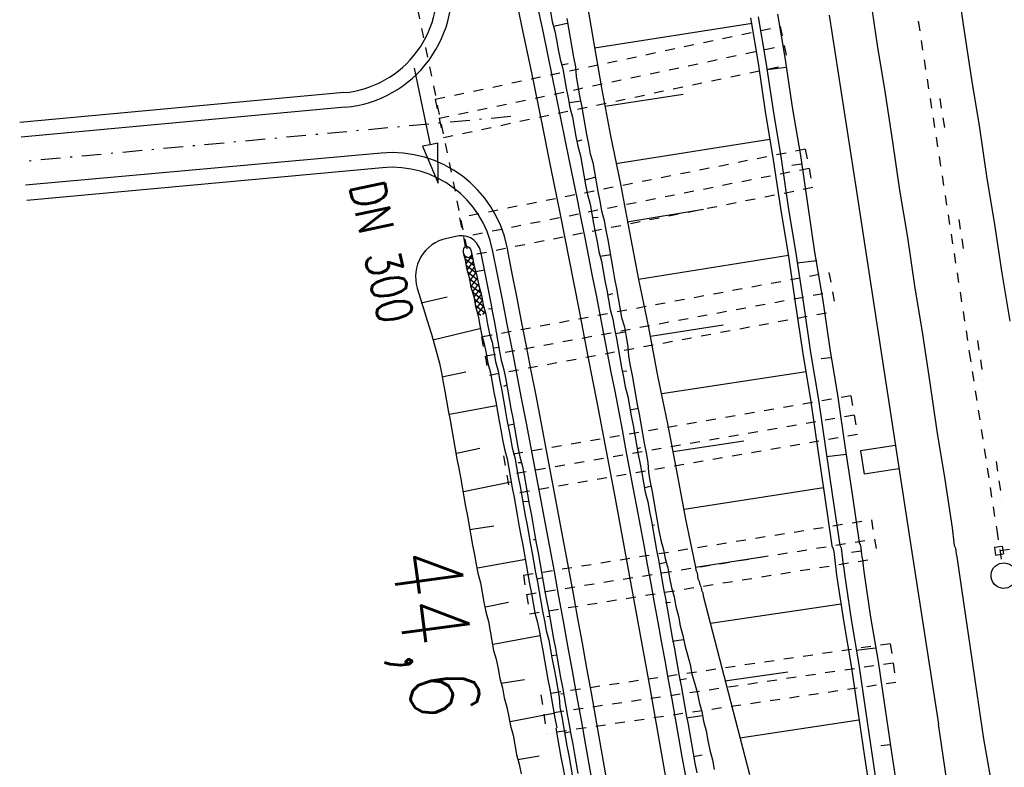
# Model space of a CAD drawing. Extents: x 447693 to 448165, y 439527 to 440695.
# Tile 64 of 88: x 447806 to 447856, y 440287 to 440325. Entities that reach past the tile are written whole.
import ezdxf

# ---------------------------------------------------------------- set-up
doc = ezdxf.new("R2010")
doc.units = 0
doc.header["$LTSCALE"] = 2
doc.header["$MEASUREMENT"] = 0
for name, pattern in [('ACAD_ISO03W100', [0.5, 0.25, -0.25]), ('ACAD_ISO05W100', [0.5, 0.25, -0.25]), ('ACAD_ISO10W100W', [0.5, 0.25, -0.25]), ('AUSGEZOGEN', [0]), ('PUNKTX2', [0.5, 0.25, -0.25]), ('STRICHLINIEX2', [0.5, 0.25, -0.25]), ('STRICHPUNKT', [1, 0.5, -0.25, 0, -0.25])]:
    doc.linetypes.add(name, pattern=pattern)
doc.layers.get('0').update_dxf_attribs({"linetype": 'AUSGEZOGEN'})
for name, color, linetype in [('DB-Bahnachse', 7, 'CONTINUOUS'), ('DB-Gleisachse', 7, 'CONTINUOUS'), ('DB-GRABEN', 15, 'AUSGEZOGEN'), ('DB-HZV-Stützscheiben', 15, 'CONTINUOUS'), ('DB-Ingenieurbauwerke', 15, 'CONTINUOUS'), ('DB-Wegboeschungen', 15, 'CONTINUOUS'), ('DB-Wegdurchlässe', 15, 'CONTINUOUS'), ('DB-Wege', 15, 'CONTINUOUS')]:
    doc.layers.add(name, color=color, linetype=linetype)
doc.styles.add('ROMANS', font='romans.shx', dxfattribs={"width": 0.8})

# ---------------------------------------------------------------- blocks, each defined once
blk = doc.blocks.new('*X373')
at = {"color": 0, "linetype": 'ByBlock'}
for p, q in [((-597914, -142533), (-598294, -142153)), ((-598250, -142272), (-598120, -142142)), ((-598205, -142545), (-597784, -142124)), ((-597620, -142509), (-597993, -142135)), ((-597872, -142531), (-597415, -142074)), ((-597341, -142470), (-597697, -142114)), ((-597518, -142495), (-597066, -142043)), ((-597047, -142445), (-597418, -142074)), ((-597155, -142450), (-596732, -142027)), ((-596742, -142432), (-597128, -142046)), ((-596823, -142436), (-596361, -141974)), ((-596462, -142394), (-596823, -142032)), ((-596180, -142358), (-596539, -141999)), ((-596463, -142394), (-596016, -141948)), ((-595875, -142345), (-596260, -141960)), ((-596105, -142355), (-595677, -141926)), ((-595582, -142319), (-595956, -141945)), ((-595773, -142341), (-595306, -141874)), ((-595304, -142279), (-595659, -141924)), ((-595408, -142294), (-595236, -142122)), ((-595246, -142019), (-595381, -141884)), ((-598219, -142546), (-598284, -142481))]:
    blk.add_line(p, q, dxfattribs=at)

msp = doc.modelspace()

# ---------------------------------------------------------------- linework, layer by layer
at = {"layer": 'DB-Bahnachse', "linetype": 'ACAD_ISO10W100W'}
for p, q in [((447851.602, 440325.63), (447852.977, 440316.732)), ((447852.977, 440316.732), (447854.366, 440307.735)), ((447854.366, 440307.735), (447855.767, 440298.639)), ((447855.767, 440298.639), (447856.025, 440296.956))]:
    msp.add_line(p, q, dxfattribs=at)
at = {"layer": 'DB-Bahnachse', "linetype": 'Continuous'}
msp.add_ellipse((447856.124, 440296.313), major_axis=(0.46, 0.46), ratio=1, start_param=4.061899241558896, end_param=10.34508454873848, dxfattribs=at)
at = {"layer": 'DB-Gleisachse', "linetype": 'Continuous'}
for p, q in [((447853.765, 440326.458), (447854.109, 440324.132)), ((447849.319, 440325.745), (447849.663, 440323.42)), ((447854.109, 440324.132), (447854.472, 440321.658)), ((447849.663, 440323.42), (447850.076, 440320.952)), ((447854.472, 440321.658), (447854.884, 440319.191)), ((447850.076, 440320.952), (447850.439, 440318.478)), ((447854.884, 440319.191), (447855.247, 440316.717)), ((447850.439, 440318.478), (447850.802, 440316.004)), ((447855.247, 440316.717), (447855.66, 440314.249)), ((447850.802, 440316.004), (447851.208, 440313.586)), ((447855.66, 440314.249), (447856.023, 440311.775)), ((447851.208, 440313.586), (447851.571, 440311.112)), ((447856.023, 440311.775), (447856.435, 440309.307)), ((447851.571, 440311.112), (447851.983, 440308.644)), ((447851.983, 440308.644), (447852.346, 440306.17)), ((447852.346, 440306.17), (447852.709, 440303.696)), ((447852.709, 440303.696), (447853.121, 440301.228)), ((447853.121, 440301.228), (447853.484, 440298.754)), ((447853.484, 440298.754), (447853.503, 440298.605)), ((447853.503, 440298.605), (447853.522, 440298.456)), ((447853.522, 440298.456), (447853.541, 440298.308)), ((447853.541, 440298.308), (447853.559, 440298.159)), ((447853.559, 440298.159), (447853.578, 440298.01)), ((447853.578, 440298.01), (447853.597, 440297.861)), ((447853.597, 440297.861), (447853.665, 440297.719)), ((447853.665, 440297.719), (447853.684, 440297.57)), ((447853.684, 440297.57), (447853.703, 440297.421)), ((447853.703, 440297.421), (447853.722, 440297.272)), ((447853.722, 440297.272), (447854.066, 440294.947)), ((447854.066, 440294.947), (447854.41, 440292.622)), ((447854.41, 440292.622), (447854.754, 440290.296)), ((447854.754, 440290.296), (447855.098, 440287.971)), ((447855.098, 440287.971), (447855.492, 440285.652))]:
    msp.add_line(p, q, dxfattribs=at)
at = {"layer": 'DB-GRABEN', "linetype": 'Continuous'}
for p, q in [((447834.795, 440325.825), (447835.188, 440323.506)), ((447843.187, 440324.819), (447843.581, 440322.5)), ((447843.584, 440324.869), (447843.977, 440322.55)), ((447844.576, 440324.995), (447844.969, 440322.676)), ((447843.274, 440324.528), (447835.22, 440323.258)), ((447835.188, 440323.506), (447835.576, 440321.237)), ((447843.581, 440322.5), (447843.943, 440320.026)), ((447843.977, 440322.55), (447844.34, 440320.076)), ((447845.02, 440322.279), (447844.028, 440322.153)), ((447844.969, 440322.676), (447845.326, 440320.251)), ((447835.576, 440321.237), (447836.038, 440318.776)), ((447835.744, 440320.301), (447839.75, 440320.908)), ((447845.326, 440320.251), (447845.739, 440317.783)), ((447843.943, 440320.026), (447844.356, 440317.558)), ((447844.34, 440320.076), (447844.753, 440317.608)), ((447836.038, 440318.776), (447836.549, 440316.32)), ((447844.175, 440318.594), (447836.319, 440317.35)), ((447845.739, 440317.783), (447846.101, 440315.309)), ((447844.356, 440317.558), (447844.719, 440315.084)), ((447844.753, 440317.608), (447845.116, 440315.134)), ((447845.795, 440317.337), (447845.299, 440317.274)), ((447836.549, 440316.32), (447837.012, 440313.859)), ((447846.101, 440315.309), (447846.464, 440312.835)), ((447836.893, 440314.398), (447840.793, 440315.042)), ((447844.719, 440315.084), (447845.131, 440312.617)), ((447845.116, 440315.134), (447845.528, 440312.667)), ((447837.012, 440313.859), (447837.467, 440311.447)), ((447845.125, 440312.666), (447837.467, 440311.447)), ((447845.528, 440312.667), (447845.891, 440310.193)), ((447846.464, 440312.835), (447846.877, 440310.368)), ((447845.131, 440312.617), (447845.494, 440310.143)), ((447846.57, 440312.395), (447845.578, 440312.27)), ((447837.467, 440311.447), (447837.979, 440308.992)), ((447845.494, 440310.143), (447845.857, 440307.669)), ((447845.891, 440310.193), (447846.254, 440307.719)), ((447846.877, 440310.368), (447847.24, 440307.894)), ((447837.979, 440308.992), (447838.441, 440306.53)), ((447838.085, 440308.552), (447841.793, 440309.121)), ((447845.857, 440307.669), (447846.27, 440305.201)), ((447846.254, 440307.719), (447846.66, 440305.3)), ((447847.24, 440307.894), (447847.652, 440305.426)), ((447847.296, 440307.447), (447846.8, 440307.384)), ((447846.026, 440306.732), (447838.659, 440305.6)), ((447838.441, 440306.53), (447838.953, 440304.075)), ((447846.27, 440305.201), (447846.632, 440302.727)), ((447846.66, 440305.3), (447847.023, 440302.826)), ((447847.652, 440305.426), (447848.015, 440302.952)), ((447838.953, 440304.075), (447839.409, 440301.663)), ((447839.234, 440302.649), (447842.843, 440303.206)), ((447846.632, 440302.727), (447846.989, 440300.302)), ((447847.023, 440302.826), (447847.386, 440300.352)), ((447848.015, 440302.952), (447848.378, 440300.478)), ((447848.071, 440302.505), (447847.079, 440302.38)), ((447839.409, 440301.663), (447839.871, 440299.202)), ((447846.926, 440300.798), (447839.808, 440299.698)), ((447846.989, 440300.302), (447847.352, 440297.828)), ((447847.386, 440300.352), (447847.749, 440297.878)), ((447848.378, 440300.478), (447848.741, 440298.004)), ((447839.871, 440299.202), (447840.383, 440296.746)), ((447847.352, 440297.828), (447847.42, 440297.686)), ((447847.42, 440297.686), (447847.439, 440297.537)), ((447847.749, 440297.878), (447847.817, 440297.736)), ((447847.817, 440297.736), (447847.836, 440297.587)), ((447847.836, 440297.587), (447847.855, 440297.438)), ((447848.847, 440297.564), (447848.351, 440297.501)), ((447848.741, 440298.004), (447848.809, 440297.861)), ((447848.809, 440297.861), (447848.828, 440297.712)), ((447848.828, 440297.712), (447848.847, 440297.564)), ((447848.847, 440297.564), (447848.866, 440297.415)), ((447840.383, 440296.746), (447843.892, 440297.29)), ((447847.439, 440297.537), (447847.458, 440297.388)), ((447847.458, 440297.388), (447847.477, 440297.239)), ((447847.477, 440297.239), (447847.495, 440297.09)), ((447847.495, 440297.09), (447847.514, 440296.942)), ((447847.855, 440297.438), (447847.874, 440297.289)), ((447847.874, 440297.289), (447847.892, 440297.141)), ((447847.892, 440297.141), (447847.911, 440296.992)), ((447848.866, 440297.415), (447848.884, 440297.266)), ((447848.884, 440297.266), (447848.903, 440297.117)), ((447848.903, 440297.117), (447848.922, 440296.968)), ((447840.383, 440296.746), (447840.401, 440296.598)), ((447840.401, 440296.598), (447840.47, 440296.455)), ((447847.514, 440296.942), (447847.533, 440296.793)), ((447847.533, 440296.793), (447847.552, 440296.644)), ((447847.552, 440296.644), (447847.571, 440296.495)), ((447847.911, 440296.992), (447847.93, 440296.843)), ((447847.93, 440296.843), (447847.949, 440296.694)), ((447847.949, 440296.694), (447847.968, 440296.545)), ((447848.922, 440296.968), (447848.941, 440296.819)), ((447848.941, 440296.819), (447848.96, 440296.671)), ((447848.96, 440296.671), (447848.978, 440296.522)), ((447840.47, 440296.455), (447840.489, 440296.306)), ((447840.489, 440296.306), (447840.507, 440296.157)), ((447840.507, 440296.157), (447840.576, 440296.015)), ((447847.571, 440296.495), (447847.589, 440296.346)), ((447847.589, 440296.346), (447847.934, 440294.021)), ((447847.968, 440296.545), (447847.986, 440296.396)), ((447847.986, 440296.396), (447848.33, 440294.071)), ((447848.978, 440296.522), (447849.323, 440294.197)), ((447840.576, 440296.015), (447840.595, 440295.866)), ((447840.595, 440295.866), (447840.663, 440295.723)), ((447840.667, 440295.69), (447840.682, 440295.575)), ((447840.682, 440295.575), (447840.75, 440295.432)), ((447840.75, 440295.432), (447840.769, 440295.283)), ((447840.769, 440295.283), (447841.361, 440292.989)), ((447847.827, 440294.864), (447841.149, 440293.87)), ((447848.33, 440294.071), (447848.724, 440291.752)), ((447849.323, 440294.197), (447849.71, 440291.927)), ((447847.934, 440294.021), (447848.327, 440291.702)), ((447841.361, 440292.989), (447841.947, 440290.745)), ((447849.573, 440292.615), (447848.581, 440292.49)), ((447848.327, 440291.702), (447848.671, 440289.377)), ((447848.724, 440291.752), (447849.068, 440289.427)), ((447849.71, 440291.927), (447850.054, 440289.602)), ((447841.872, 440290.937), (447845.09, 440291.394)), ((447841.947, 440290.745), (447842.539, 440288.451)), ((447850.054, 440289.602), (447850.398, 440287.277)), ((447848.671, 440289.377), (447849.015, 440287.052)), ((447849.068, 440289.427), (447849.412, 440287.102)), ((447848.728, 440288.931), (447842.645, 440288.011)), ((447842.539, 440288.451), (447843.131, 440286.157)), ((447850.348, 440287.674), (447849.852, 440287.611)), ((447849.015, 440287.052), (447849.36, 440284.727)), ((447849.412, 440287.102), (447849.756, 440284.777)), ((447850.398, 440287.277), (447850.742, 440284.952))]:
    msp.add_line(p, q, dxfattribs=at)
at = {"layer": 'DB-HZV-Stützscheiben', "linetype": 'PUNKTX2'}
for p, q in [((447827.088, 440320.657), (447844.7, 440324.377)), ((447844.7, 440324.377), (447845.113, 440322.42)), ((447827.501, 440318.7), (447845.113, 440322.42)), ((447827.088, 440320.657), (447827.501, 440318.7)), ((447852.859, 440320.688), (447853.17, 440318.713)), ((447845.987, 440318.099), (447828.33, 440314.599)), ((447845.987, 440318.099), (447846.376, 440316.137)), ((447846.376, 440316.137), (447828.719, 440312.637)), ((447828.33, 440314.599), (447828.719, 440312.637)), ((447853.825, 440314.508), (447854.132, 440312.532)), ((447829.495, 440308.526), (447847.194, 440311.804)), ((447847.194, 440311.804), (447847.558, 440309.838)), ((447829.859, 440306.559), (447847.558, 440309.838)), ((447829.447, 440308.517), (447829.811, 440306.551)), ((447854.78, 440308.332), (447855.087, 440306.355)), ((447848.32, 440305.495), (447830.581, 440302.439)), ((447848.32, 440305.495), (447848.659, 440303.524)), ((447848.659, 440303.524), (447830.921, 440300.468)), ((447830.581, 440302.439), (447830.921, 440300.468)), ((447855.731, 440302.15), (447856.034, 440300.173)), ((447831.589, 440296.338), (447849.365, 440299.173)), ((447849.365, 440299.173), (447849.68, 440297.198)), ((447831.904, 440294.363), (447849.68, 440297.198)), ((447831.589, 440296.338), (447831.904, 440294.363)), ((447850.329, 440292.837), (447832.519, 440290.225)), ((447850.329, 440292.837), (447850.619, 440290.858)), ((447850.619, 440290.858), (447832.809, 440288.246)), ((447832.488, 440290.221), (447832.778, 440288.242))]:
    msp.add_line(p, q, dxfattribs=at)
at = {"layer": 'DB-HZV-Stützscheiben', "linetype": 'ACAD_ISO05W100'}
for p, q in [((447827.295, 440319.678), (447844.906, 440323.399)), ((447846.181, 440317.118), (447828.525, 440313.618)), ((447829.677, 440307.543), (447847.376, 440310.821)), ((447848.49, 440304.51), (447830.751, 440301.453)), ((447831.747, 440295.35), (447849.522, 440298.185)), ((447850.474, 440291.848), (447832.664, 440289.236))]:
    msp.add_line(p, q, dxfattribs=at)
at = {"layer": 'DB-Ingenieurbauwerke', "linetype": 'Continuous'}
for p, q in [((447847.204, 440324.95), (447848.58, 440316.052)), ((447848.579, 440316.054), (447849.968, 440307.057)), ((447849.968, 440307.058), (447851.368, 440297.962)), ((447850.596, 440302.96), (447848.816, 440302.69)), ((447848.816, 440302.69), (447848.996, 440301.504)), ((447850.775, 440301.774), (447848.996, 440301.504)), ((447851.368, 440297.964), (447852.788, 440288.719)), ((447855.656, 440297.763), (447856.052, 440297.819)), ((447855.656, 440297.763), (447855.712, 440297.367)), ((447856.052, 440297.819), (447856.108, 440297.423)), ((447855.712, 440297.367), (447856.108, 440297.423)), ((447854.167, 440279.394), (447852.788, 440288.719))]:
    msp.add_line(p, q, dxfattribs=at)
at = {"layer": 'DB-Ingenieurbauwerke', "linetype": 'ACAD_ISO03W100'}
msp.add_line((447855.926, 440297.599), (447864.75, 440298.939), dxfattribs=at)
at = {"layer": 'DB-Wegboeschungen', "linetype": 'Continuous'}
for p, q in [((447832.972, 440325.121), (447833.061, 440324.626)), ((447833.801, 440324.785), (447833.89, 440324.29)), ((447833.061, 440324.626), (447833.2, 440324.136)), ((447833.13, 440324.381), (447833.82, 440324.536)), ((447833.89, 440324.29), (447833.979, 440323.796)), ((447833.2, 440324.136), (447833.285, 440323.691)), ((447833.979, 440323.796), (447834.068, 440323.301)), ((447833.285, 440323.691), (447833.374, 440323.197)), ((447834.068, 440323.301), (447834.157, 440322.807)), ((447833.374, 440323.197), (447833.463, 440322.702)), ((447834.157, 440322.807), (447834.246, 440322.312)), ((447833.463, 440322.702), (447833.602, 440322.211)), ((447833.536, 440322.407), (447833.881, 440322.484)), ((447833.602, 440322.211), (447833.691, 440321.717)), ((447834.246, 440322.312), (447834.285, 440321.814)), ((447833.691, 440321.717), (447833.78, 440321.222)), ((447834.285, 440321.814), (447834.374, 440321.319)), ((447833.78, 440321.222), (447833.869, 440320.728)), ((447834.374, 440321.319), (447834.463, 440320.825)), ((447833.869, 440320.728), (447833.958, 440320.233)), ((447834.463, 440320.825), (447834.552, 440320.33)), ((447833.938, 440320.482), (447834.533, 440320.579)), ((447833.958, 440320.233), (447834.097, 440319.743)), ((447834.552, 440320.33), (447834.641, 440319.836)), ((447834.097, 440319.743), (447834.186, 440319.248)), ((447834.641, 440319.836), (447834.73, 440319.341)), ((447834.186, 440319.248), (447834.275, 440318.754)), ((447834.73, 440319.341), (447834.819, 440318.847)), ((447834.275, 440318.754), (447834.364, 440318.259)), ((447834.819, 440318.847), (447834.908, 440318.352)), ((447834.344, 440318.508), (447834.59, 440318.578)), ((447834.364, 440318.259), (447834.503, 440317.768)), ((447834.908, 440318.352), (447834.997, 440317.857)), ((447834.503, 440317.768), (447834.592, 440317.274)), ((447834.997, 440317.857), (447835.132, 440317.417)), ((447834.592, 440317.274), (447834.681, 440316.779)), ((447835.132, 440317.417), (447835.221, 440316.922)), ((447834.681, 440316.779), (447834.77, 440316.285)), ((447834.75, 440316.534), (447835.241, 440316.673)), ((447835.221, 440316.922), (447835.311, 440316.428)), ((447834.77, 440316.285), (447834.859, 440315.79)), ((447835.311, 440316.428), (447835.4, 440315.933)), ((447834.859, 440315.79), (447834.998, 440315.3)), ((447835.4, 440315.933), (447835.489, 440315.439)), ((447834.998, 440315.3), (447835.087, 440314.805)), ((447835.489, 440315.439), (447835.578, 440314.944)), ((447835.087, 440314.805), (447835.176, 440314.311)), ((447835.578, 440314.944), (447835.717, 440314.453)), ((447835.103, 440314.606), (447835.402, 440314.629)), ((447835.176, 440314.311), (447835.261, 440313.866)), ((447835.717, 440314.453), (447835.806, 440313.959)), ((447828.219, 440313.659), (447827.672, 440313.545)), ((447835.261, 440313.866), (447835.35, 440313.371)), ((447835.806, 440313.959), (447835.895, 440313.464)), ((447835.35, 440313.371), (447835.439, 440312.877)), ((447835.895, 440313.464), (447835.984, 440312.97)), ((447828.595, 440312.539), (447828.537, 440312.807)), ((447828.928, 440312.89), (447828.994, 440312.57)), ((447829.404, 440312.876), (447829.929, 440310.237)), ((447835.439, 440312.877), (447835.578, 440312.386)), ((447835.509, 440312.631), (447836.053, 440312.724)), ((447835.984, 440312.97), (447836.073, 440312.475)), ((447828.595, 440312.539), (447828.684, 440312.044)), ((447828.994, 440312.57), (447829.079, 440312.126)), ((447835.578, 440312.386), (447835.667, 440311.892)), ((447836.073, 440312.475), (447836.162, 440311.981)), ((447828.684, 440312.044), (447828.823, 440311.554)), ((447829.079, 440312.126), (447829.218, 440311.635)), ((447829.597, 440311.916), (447829.152, 440311.831)), ((447835.667, 440311.892), (447835.756, 440311.397)), ((447836.162, 440311.981), (447836.251, 440311.486)), ((447828.823, 440311.554), (447828.912, 440311.059)), ((447829.218, 440311.635), (447829.307, 440311.141)), ((447829.307, 440311.141), (447829.446, 440310.65)), ((447835.756, 440311.397), (447835.845, 440310.903)), ((447836.251, 440311.486), (447836.34, 440310.992)), ((447826.17, 440310.998), (447826.76, 440309.084)), ((447828.912, 440311.059), (447829.051, 440310.569)), ((447829.446, 440310.65), (447829.535, 440310.155)), ((447835.845, 440310.903), (447835.934, 440310.408)), ((447835.915, 440310.657), (447836.16, 440310.727)), ((447836.34, 440310.992), (447836.429, 440310.497)), ((447826.367, 440310.257), (447827.697, 440310.562)), ((447829.051, 440310.569), (447829.14, 440310.074)), ((447829.535, 440310.155), (447829.673, 440309.665)), ((447829.929, 440310.237), (447830.018, 440309.742)), ((447835.934, 440310.408), (447836.024, 440309.913)), ((447836.429, 440310.497), (447836.518, 440310.002)), ((447829.14, 440310.074), (447829.279, 440309.584)), ((447829.673, 440309.665), (447829.763, 440309.17)), ((447829.953, 440309.937), (447829.803, 440309.926)), ((447830.018, 440309.742), (447830.108, 440309.247)), ((447836.024, 440309.913), (447836.162, 440309.423)), ((447836.518, 440310.002), (447836.607, 440309.508)), ((447829.279, 440309.584), (447829.368, 440309.089)), ((447829.763, 440309.17), (447829.852, 440308.676)), ((447830.108, 440309.247), (447830.197, 440308.753)), ((447836.162, 440309.423), (447836.251, 440308.928)), ((447836.607, 440309.508), (447836.746, 440309.017)), ((447826.76, 440309.084), (447826.895, 440308.644)), ((447826.895, 440308.644), (447827.034, 440308.153)), ((447829.429, 440308.943), (447826.968, 440308.349)), ((447829.368, 440309.089), (447829.453, 440308.644)), ((447829.453, 440308.644), (447829.592, 440308.154)), ((447829.852, 440308.676), (447829.987, 440308.235)), ((447830.197, 440308.753), (447830.286, 440308.258)), ((447836.251, 440308.928), (447836.341, 440308.434)), ((447836.271, 440308.679), (447836.766, 440308.768)), ((447836.746, 440309.017), (447836.835, 440308.523)), ((447827.034, 440308.153), (447827.173, 440307.662)), ((447829.592, 440308.154), (447829.681, 440307.659)), ((447829.987, 440308.235), (447830.076, 440307.74)), ((447830.286, 440308.258), (447830.375, 440307.764)), ((447836.341, 440308.434), (447836.43, 440307.939)), ((447836.835, 440308.523), (447836.924, 440308.028)), ((447827.173, 440307.662), (447827.312, 440307.172)), ((447829.681, 440307.659), (447829.77, 440307.165)), ((447830.359, 440307.963), (447830.06, 440307.94)), ((447830.076, 440307.74), (447830.165, 440307.246)), ((447830.375, 440307.764), (447830.46, 440307.319)), ((447836.43, 440307.939), (447836.519, 440307.445)), ((447836.924, 440308.028), (447836.963, 440307.53)), ((447827.312, 440307.172), (447827.401, 440306.677)), ((447829.77, 440307.165), (447829.909, 440306.674)), ((447830.165, 440307.246), (447830.304, 440306.755)), ((447830.46, 440307.319), (447830.599, 440306.829)), ((447836.519, 440307.445), (447836.608, 440306.95)), ((447836.963, 440307.53), (447837.052, 440307.035)), ((447827.401, 440306.677), (447827.49, 440306.183)), ((447827.416, 440306.478), (447828.651, 440306.725)), ((447829.909, 440306.674), (447829.998, 440306.179)), ((447830.304, 440306.755), (447830.393, 440306.261)), ((447830.599, 440306.829), (447830.688, 440306.334)), ((447836.608, 440306.95), (447836.697, 440306.456)), ((447836.673, 440306.755), (447836.873, 440306.77)), ((447837.052, 440307.035), (447837.141, 440306.541)), ((447827.49, 440306.183), (447827.575, 440305.738)), ((447829.998, 440306.179), (447830.087, 440305.685)), ((447830.393, 440306.261), (447830.482, 440305.766)), ((447830.688, 440306.334), (447830.777, 440305.839)), ((447836.697, 440306.456), (447836.786, 440305.961)), ((447837.141, 440306.541), (447837.231, 440306.046)), ((447827.575, 440305.738), (447827.664, 440305.244)), ((447830.087, 440305.685), (447830.176, 440305.19)), ((447830.482, 440305.766), (447830.571, 440305.272)), ((447830.711, 440306.035), (447830.566, 440305.973)), ((447830.777, 440305.839), (447830.866, 440305.345)), ((447836.786, 440305.961), (447836.925, 440305.47)), ((447837.231, 440306.046), (447837.32, 440305.552)), ((447827.664, 440305.244), (447827.753, 440304.749)), ((447830.176, 440305.19), (447830.265, 440304.696)), ((447830.571, 440305.272), (447830.66, 440304.777)), ((447830.866, 440305.345), (447830.955, 440304.85)), ((447836.925, 440305.47), (447837.014, 440304.976)), ((447837.32, 440305.552), (447837.409, 440305.057)), ((447827.753, 440304.749), (447827.842, 440304.254)), ((447830.192, 440304.991), (447827.819, 440304.554)), ((447830.265, 440304.696), (447830.354, 440304.201)), ((447830.66, 440304.777), (447830.749, 440304.282)), ((447830.955, 440304.85), (447831.044, 440304.356)), ((447837.014, 440304.976), (447837.103, 440304.481)), ((447837.029, 440304.777), (447837.474, 440304.862)), ((447837.409, 440305.057), (447837.498, 440304.563)), ((447827.842, 440304.254), (447827.931, 440303.76)), ((447830.354, 440304.201), (447830.439, 440303.757)), ((447830.749, 440304.282), (447830.838, 440303.788)), ((447831.044, 440304.356), (447831.133, 440303.861)), ((447837.103, 440304.481), (447837.192, 440303.987)), ((447837.498, 440304.563), (447837.587, 440304.068)), ((447827.931, 440303.76), (447828.02, 440303.265)), ((447830.439, 440303.757), (447830.528, 440303.262)), ((447831.117, 440304.061), (447830.822, 440303.987)), ((447830.838, 440303.788), (447830.923, 440303.343)), ((447831.133, 440303.861), (447831.222, 440303.367)), ((447837.192, 440303.987), (447837.281, 440303.492)), ((447837.587, 440304.068), (447837.676, 440303.573)), ((447828.02, 440303.265), (447828.109, 440302.771)), ((447830.528, 440303.262), (447830.617, 440302.767)), ((447830.923, 440303.343), (447831.012, 440302.849)), ((447831.222, 440303.367), (447831.311, 440302.872)), ((447837.281, 440303.492), (447837.37, 440302.998)), ((447837.676, 440303.573), (447837.765, 440303.079)), ((447828.109, 440302.771), (447828.198, 440302.276)), ((447828.175, 440302.575), (447829.359, 440302.819)), ((447830.617, 440302.767), (447830.756, 440302.277)), ((447831.012, 440302.849), (447831.151, 440302.358)), ((447831.311, 440302.872), (447831.4, 440302.378)), ((447837.37, 440302.998), (447837.459, 440302.503)), ((447837.436, 440302.802), (447837.581, 440302.864)), ((447837.765, 440303.079), (447837.854, 440302.584)), ((447828.198, 440302.276), (447828.287, 440301.782)), ((447830.756, 440302.277), (447830.845, 440301.782)), ((447831.151, 440302.358), (447831.24, 440301.864)), ((447831.4, 440302.378), (447831.539, 440301.887)), ((447837.459, 440302.503), (447837.548, 440302.009)), ((447837.854, 440302.584), (447837.943, 440302.09)), ((447837.943, 440302.09), (447837.982, 440301.591)), ((447828.287, 440301.782), (447828.373, 440301.337)), ((447830.845, 440301.782), (447830.934, 440301.288)), ((447831.24, 440301.864), (447831.329, 440301.369)), ((447831.474, 440302.083), (447831.324, 440302.071)), ((447831.539, 440301.887), (447831.624, 440301.442)), ((447837.548, 440302.009), (447837.633, 440301.564)), ((447837.982, 440301.591), (447838.071, 440301.097)), ((447828.373, 440301.337), (447828.462, 440300.843)), ((447830.95, 440301.088), (447828.531, 440300.597)), ((447830.934, 440301.288), (447831.023, 440300.793)), ((447831.329, 440301.369), (447831.418, 440300.874)), ((447831.624, 440301.442), (447831.713, 440300.948)), ((447837.633, 440301.564), (447837.722, 440301.069)), ((447838.071, 440301.097), (447838.16, 440300.602)), ((447828.462, 440300.843), (447828.551, 440300.348)), ((447831.023, 440300.793), (447831.112, 440300.299)), ((447831.418, 440300.874), (447831.507, 440300.38)), ((447831.713, 440300.948), (447831.802, 440300.453)), ((447837.722, 440301.069), (447837.811, 440300.575)), ((447837.792, 440300.824), (447838.137, 440300.901)), ((447838.16, 440300.602), (447838.249, 440300.108)), ((447828.551, 440300.348), (447828.64, 440299.853)), ((447831.112, 440300.299), (447831.201, 440299.804)), ((447831.507, 440300.38), (447831.596, 440299.885)), ((447831.83, 440300.104), (447831.581, 440300.085)), ((447831.802, 440300.453), (447831.891, 440299.959)), ((447837.811, 440300.575), (447837.95, 440300.084)), ((447837.95, 440300.084), (447838.039, 440299.59)), ((447838.249, 440300.108), (447838.338, 440299.613)), ((447828.64, 440299.853), (447828.729, 440299.359)), ((447831.201, 440299.804), (447831.29, 440299.31)), ((447831.596, 440299.885), (447831.685, 440299.391)), ((447831.891, 440299.959), (447831.98, 440299.464)), ((447838.039, 440299.59), (447838.128, 440299.095)), ((447838.338, 440299.613), (447838.427, 440299.119)), ((447828.729, 440299.359), (447828.818, 440298.864)), ((447831.29, 440299.31), (447831.38, 440298.815)), ((447831.685, 440299.391), (447831.774, 440298.896)), ((447831.98, 440299.464), (447832.07, 440298.97)), ((447838.128, 440299.095), (447838.217, 440298.601)), ((447838.427, 440299.119), (447838.516, 440298.624)), ((447828.818, 440298.864), (447828.907, 440298.37)), ((447828.833, 440298.665), (447830.072, 440298.863)), ((447831.38, 440298.815), (447831.465, 440298.37)), ((447831.774, 440298.896), (447831.863, 440298.402)), ((447832.07, 440298.97), (447832.159, 440298.475)), ((447838.144, 440298.896), (447838.294, 440298.908)), ((447838.217, 440298.601), (447838.306, 440298.106)), ((447838.516, 440298.624), (447838.606, 440298.13)), ((447828.907, 440298.37), (447828.996, 440297.875)), ((447831.465, 440298.37), (447831.554, 440297.876)), ((447831.863, 440298.402), (447831.953, 440297.907)), ((447832.232, 440298.18), (447832.086, 440298.118)), ((447832.159, 440298.475), (447832.248, 440297.981)), ((447838.306, 440298.106), (447838.396, 440297.612)), ((447838.606, 440298.13), (447838.744, 440297.639)), ((447828.996, 440297.875), (447829.085, 440297.381)), ((447831.554, 440297.876), (447831.643, 440297.381)), ((447831.953, 440297.907), (447832.038, 440297.463)), ((447832.248, 440297.981), (447832.337, 440297.486)), ((447838.396, 440297.612), (447838.485, 440297.117)), ((447838.744, 440297.639), (447838.83, 440297.194)), ((447829.085, 440297.381), (447829.174, 440296.886)), ((447831.712, 440297.136), (447829.24, 440296.691)), ((447831.643, 440297.381), (447831.732, 440296.887)), ((447832.038, 440297.463), (447832.127, 440296.968)), ((447832.337, 440297.486), (447832.426, 440296.992)), ((447838.485, 440297.117), (447838.574, 440296.622)), ((447838.83, 440297.194), (447838.968, 440296.704)), ((447829.174, 440296.886), (447829.259, 440296.442)), ((447831.732, 440296.887), (447831.821, 440296.392)), ((447832.127, 440296.968), (447832.216, 440296.473)), ((447832.426, 440296.992), (447832.515, 440296.497)), ((447838.5, 440296.918), (447838.895, 440296.999)), ((447838.574, 440296.622), (447838.663, 440296.128)), ((447838.968, 440296.704), (447839.058, 440296.209)), ((447829.259, 440296.442), (447829.398, 440295.951)), ((447831.821, 440296.392), (447831.91, 440295.898)), ((447832.216, 440296.473), (447832.305, 440295.979)), ((447832.588, 440296.202), (447832.293, 440296.128)), ((447832.515, 440296.497), (447832.604, 440296.002)), ((447838.663, 440296.128), (447838.752, 440295.633)), ((447839.058, 440296.209), (447839.147, 440295.715)), ((447829.398, 440295.951), (447829.487, 440295.456)), ((447831.91, 440295.898), (447831.999, 440295.403)), ((447832.305, 440295.979), (447832.394, 440295.484)), ((447832.604, 440296.002), (447832.693, 440295.508)), ((447838.752, 440295.633), (447838.841, 440295.139)), ((447839.147, 440295.715), (447839.285, 440295.224)), ((447829.487, 440295.456), (447829.576, 440294.962)), ((447831.999, 440295.403), (447832.088, 440294.909)), ((447832.394, 440295.484), (447832.483, 440294.99)), ((447832.693, 440295.508), (447832.778, 440295.063)), ((447832.778, 440295.063), (447832.867, 440294.569)), ((447838.841, 440295.139), (447838.93, 440294.644)), ((447839.285, 440295.224), (447839.375, 440294.729)), ((447829.576, 440294.962), (447829.665, 440294.467)), ((447829.646, 440294.717), (447830.83, 440294.96)), ((447832.088, 440294.909), (447832.177, 440294.414)), ((447832.483, 440294.99), (447832.572, 440294.495)), ((447832.867, 440294.569), (447832.956, 440294.074)), ((447838.856, 440294.939), (447839.106, 440294.959)), ((447838.93, 440294.644), (447839.019, 440294.15)), ((447839.375, 440294.729), (447839.513, 440294.239)), ((447829.665, 440294.467), (447829.804, 440293.977)), ((447832.177, 440294.414), (447832.316, 440293.923)), ((447832.572, 440294.495), (447832.661, 440294.001)), ((447832.944, 440294.224), (447832.795, 440294.212)), ((447832.956, 440294.074), (447833.045, 440293.58)), ((447839.019, 440294.15), (447839.108, 440293.655)), ((447839.513, 440294.239), (447839.603, 440293.744)), ((447829.804, 440293.977), (447829.893, 440293.482)), ((447832.316, 440293.923), (447832.405, 440293.429)), ((447832.661, 440294.001), (447832.75, 440293.506)), ((447833.045, 440293.58), (447833.134, 440293.085)), ((447839.108, 440293.655), (447839.197, 440293.161)), ((447839.603, 440293.744), (447839.741, 440293.254)), ((447829.893, 440293.482), (447829.982, 440292.988)), ((447832.421, 440293.23), (447830.048, 440292.792)), ((447832.405, 440293.429), (447832.494, 440292.934)), ((447832.75, 440293.506), (447832.889, 440293.016)), ((447833.134, 440293.085), (447833.223, 440292.591)), ((447839.197, 440293.161), (447839.286, 440292.666)), ((447839.213, 440292.961), (447839.757, 440293.054)), ((447839.741, 440293.254), (447839.83, 440292.759)), ((447829.982, 440292.988), (447830.071, 440292.493)), ((447832.494, 440292.934), (447832.579, 440292.49)), ((447832.889, 440293.016), (447832.978, 440292.521)), ((447833.223, 440292.591), (447833.312, 440292.096)), ((447839.286, 440292.666), (447839.375, 440292.172)), ((447839.83, 440292.759), (447839.969, 440292.269)), ((447830.071, 440292.493), (447830.206, 440292.052)), ((447830.206, 440292.052), (447830.295, 440291.558)), ((447832.579, 440292.49), (447832.668, 440291.995)), ((447832.978, 440292.521), (447833.067, 440292.027)), ((447833.301, 440292.246), (447833.002, 440292.222)), ((447833.312, 440292.096), (447833.401, 440291.601)), ((447839.375, 440292.172), (447839.464, 440291.677)), ((447839.969, 440292.269), (447840.108, 440291.778)), ((447830.295, 440291.558), (447830.384, 440291.063)), ((447832.668, 440291.995), (447832.757, 440291.501)), ((447833.067, 440292.027), (447833.156, 440291.532)), ((447833.156, 440291.532), (447833.241, 440291.087)), ((447833.401, 440291.601), (447833.49, 440291.107)), ((447839.464, 440291.677), (447839.553, 440291.183)), ((447840.108, 440291.778), (447840.197, 440291.283)), ((447830.384, 440291.063), (447830.523, 440290.573)), ((447832.757, 440291.501), (447832.846, 440291.006)), ((447833.241, 440291.087), (447833.33, 440290.593)), ((447833.49, 440291.107), (447833.58, 440290.612)), ((447839.553, 440291.183), (447839.642, 440290.688)), ((447839.569, 440290.983), (447839.914, 440291.06)), ((447840.197, 440291.283), (447840.332, 440290.843)), ((447830.454, 440290.818), (447831.642, 440291.012)), ((447830.523, 440290.573), (447830.612, 440290.078)), ((447832.846, 440291.006), (447832.935, 440290.512)), ((447833.33, 440290.593), (447833.419, 440290.098)), ((447833.58, 440290.612), (447833.669, 440290.118)), ((447839.642, 440290.688), (447839.731, 440290.193)), ((447840.332, 440290.843), (447840.471, 440290.352)), ((447830.612, 440290.078), (447830.751, 440289.587)), ((447832.935, 440290.512), (447833.025, 440290.017)), ((447833.025, 440290.017), (447833.114, 440289.522)), ((447833.419, 440290.098), (447833.459, 440289.6)), ((447833.657, 440290.267), (447833.507, 440290.256)), ((447833.669, 440290.118), (447833.758, 440289.623)), ((447839.731, 440290.193), (447839.82, 440289.699)), ((447840.471, 440290.352), (447840.56, 440289.857)), ((447830.751, 440289.587), (447830.84, 440289.093)), ((447833.114, 440289.522), (447833.203, 440289.028)), ((447833.459, 440289.6), (447833.548, 440289.105)), ((447833.758, 440289.623), (447833.847, 440289.129)), ((447839.82, 440289.699), (447839.909, 440289.204)), ((447840.56, 440289.857), (447840.699, 440289.367)), ((447830.84, 440289.093), (447830.925, 440288.648)), ((447833.133, 440289.273), (447830.91, 440288.848)), ((447833.203, 440289.028), (447833.292, 440288.533)), ((447833.548, 440289.105), (447833.637, 440288.611)), ((447833.847, 440289.129), (447833.932, 440288.684)), ((447839.909, 440289.204), (447839.999, 440288.71)), ((447839.921, 440289.055), (447840.715, 440289.167)), ((447840.699, 440289.367), (447840.788, 440288.872)), ((447830.925, 440288.648), (447831.064, 440288.158)), ((447833.242, 440288.529), (447833.331, 440288.035)), ((447833.637, 440288.611), (447833.726, 440288.116)), ((447833.932, 440288.684), (447834.021, 440288.19)), ((447839.999, 440288.71), (447840.088, 440288.215)), ((447840.788, 440288.872), (447840.927, 440288.382)), ((447831.064, 440288.158), (447831.153, 440287.663)), ((447833.331, 440288.035), (447833.42, 440287.54)), ((447834.009, 440288.339), (447833.714, 440288.266)), ((447833.726, 440288.116), (447833.815, 440287.622)), ((447834.021, 440288.19), (447834.11, 440287.695)), ((447840.088, 440288.215), (447840.177, 440287.721)), ((447840.927, 440288.382), (447841.016, 440287.887)), ((447831.153, 440287.663), (447831.242, 440287.168)), ((447833.42, 440287.54), (447833.509, 440287.046)), ((447833.815, 440287.622), (447833.904, 440287.127)), ((447834.11, 440287.695), (447834.199, 440287.2)), ((447840.177, 440287.721), (447840.266, 440287.226)), ((447841.016, 440287.887), (447841.105, 440287.393)), ((447831.242, 440287.168), (447831.381, 440286.678)), ((447831.312, 440286.923), (447832.401, 440287.109)), ((447833.509, 440287.046), (447833.598, 440286.551)), ((447833.904, 440287.127), (447833.993, 440286.633)), ((447834.199, 440287.2), (447834.288, 440286.706)), ((447840.266, 440287.226), (447840.355, 440286.732)), ((447840.277, 440287.077), (447840.722, 440287.162)), ((447841.105, 440287.393), (447841.244, 440286.902)), ((447831.381, 440286.678), (447831.47, 440286.183)), ((447833.598, 440286.551), (447833.683, 440286.107)), ((447833.993, 440286.633), (447834.082, 440286.138)), ((447834.288, 440286.706), (447834.377, 440286.211)), ((447840.355, 440286.732), (447840.444, 440286.237)), ((447841.244, 440286.902), (447841.333, 440286.407))]:
    msp.add_line(p, q, dxfattribs=at)
for centre, major_axis, start_param, end_param in [((447828.423, 440312.68), (0.707, 0.707), 5.694376, 7.274435), ((447828.081, 440311.587), (1.982, 0.269), 1.641786, 3.306059)]:
    msp.add_ellipse(centre, major_axis=major_axis, ratio=1, start_param=start_param, end_param=end_param, dxfattribs=at)
at = {"layer": 'DB-Wegdurchlässe', "linetype": 'STRICHLINIEX2'}
msp.add_line((447825.785, 440327.214), (447828.794, 440312.555), dxfattribs=at)
at = {"layer": 'DB-Wegdurchlässe', "linetype": 'Continuous'}
for p, q in [((447826.018, 440322.245), (447826.831, 440318.329)), ((447826.831, 440318.329), (447826.44, 440318.248)), ((447826.44, 440318.248), (447827.238, 440316.371)), ((447827.223, 440318.41), (447826.831, 440318.329)), ((447827.238, 440316.371), (447827.223, 440318.41))]:
    msp.add_line(p, q, dxfattribs=at)
msp.add_ellipse((447828.732, 440312.848), major_axis=(-0.063, 0.293), ratio=0.666672, start_param=3.141593, end_param=9.424778, dxfattribs=at)
at = {"layer": 'DB-Wege', "linetype": 'Continuous'}
for p, q in [((447822.424, 440320.99), (447805.861, 440319.461)), ((447822.493, 440320.243), (447805.93, 440318.714)), ((447824.328, 440317.904), (447806.157, 440316.258)), ((447824.387, 440317.154), (447806.229, 440315.478))]:
    msp.add_line(p, q, dxfattribs=at)
at = {"layer": 'DB-Wege', "linetype": 'STRICHPUNKT'}
msp.add_line((447830.94, 440319.767), (447806.045, 440317.469), dxfattribs=at)
at = {"layer": 'DB-Wege', "linetype": 'Continuous'}
for centre, major_axis, start_param, end_param in [((446606.214, 440069.676), (1240.128, 168.327), -0.004692, 0.121221), ((446606.214, 440069.676), (1241.108, 168.544), 0.064202, 0.121154), ((447821.941, 440326.217), (5.202, 0.706), 4.669512, 6.356226), ((447821.941, 440326.217), (5.945, 0.807), 4.669464, 6.356178), ((447824.869, 440311.929), (5.945, 0.807), 0.061318, 1.526271), ((447824.87, 440311.926), (5.202, 0.707), 0.061211, 1.527831), ((446606.214, 440069.676), (1241.116, 168.488), 0.013173, 0.064247), ((446606.214, 440069.676), (1236.412, 167.826), -0.004695, 0.061318), ((446606.214, 440069.676), (1237.154, 167.933), -0.0047, 0.061313)]:
    msp.add_ellipse(centre, major_axis=major_axis, ratio=1, start_param=start_param, end_param=end_param, dxfattribs=at)

# ---------------------------------------------------------------- block references
at = {"layer": 'DB-Wegboeschungen', "linetype": 'Continuous', "xscale": 0.0009999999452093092, "yscale": 0.000999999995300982, "zscale": 0.001, "rotation": 277.7296829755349}
msp.add_blockref('*X373', (448050.308, 439738.914), dxfattribs=at)

# ---------------------------------------------------------------- texts
at = {"layer": 'DB-Bahnachse', "linetype": 'Continuous', "style": 'ROMANS', "oblique": 0, "width": 0.8334}
msp.add_text('44,6', height=3.5, rotation=277.7297, dxfattribs=at).set_placement((447824.819, 440297.472))
at = {"layer": 'DB-Wegdurchlässe', "linetype": 'Continuous', "style": 'ROMANS', "oblique": 360, "width": 0.8}
msp.add_text('DN 300', height=1.8, rotation=282.1879, dxfattribs=at).set_placement((447822.693, 440316.248))

doc.saveas('drawing.dxf')
